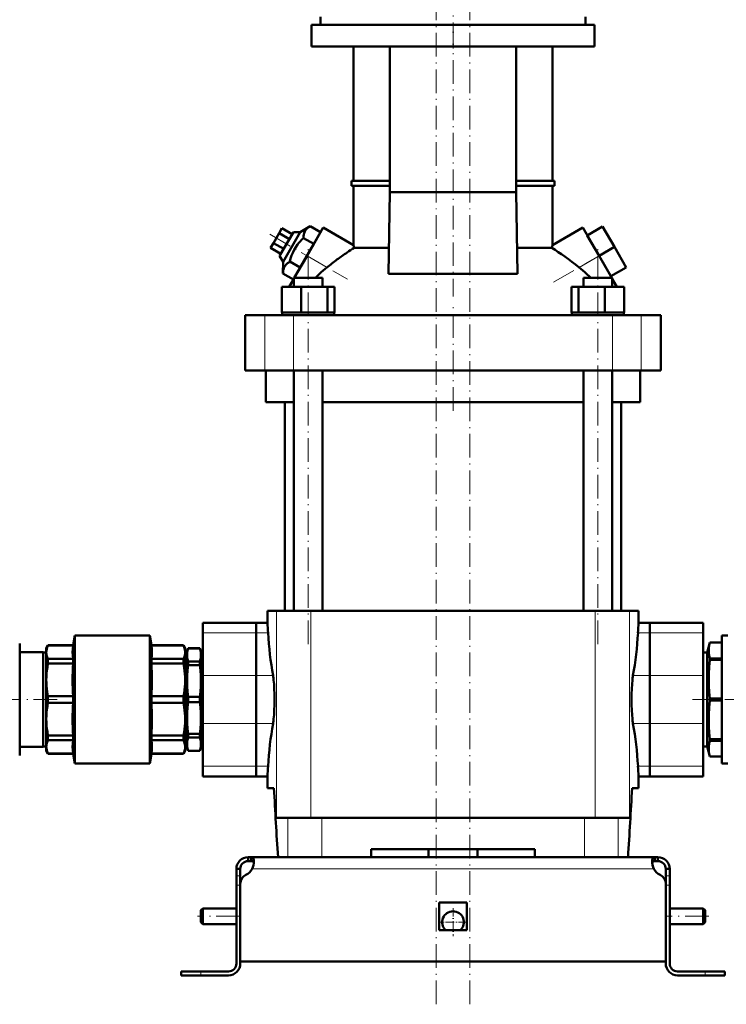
# Model space of a CAD drawing. Extents: x -1358 to 1757, y -1513 to 612.
# Tile 73 of 85: x 1181 to 1540, y -290 to 210. Entities that reach past the tile are written whole.
import ezdxf

# ---------------------------------------------------------------- set-up
doc = ezdxf.new("R2010")
doc.units = 0
doc.linetypes.add('DASHDOT', pattern=[18.5, 12, -3, 0.5, -3])

msp = doc.modelspace()

# ---------------------------------------------------------------- linework, layer by layer
at = {"color": 7, "linetype": 'DASHDOT', "lineweight": 18}
for p, q in [((1392.93, -290.12), (1392.93, 606.28)), ((1409.93, -290.12), (1409.93, 606.28)), ((1401.43, 196.2), (1401.43, 326.68)), ((1401.43, 207.62), (1401.43, 69.09)), ((1308.37, 100.71), (1347.82, 77.93)), ((1327.89, -107.32), (1327.89, 95.48)), ((1474.97, -107.32), (1474.97, 95.48)), ((1452.38, 76.39), (1484.42, 94.89)), ((1401.43, 11.18), (1401.43, 63.98)), ((1200.52, -135.42), (1133.41, -135.42)), ((1588.38, -135.42), (1522.98, -135.42)), ((1293.23, -245.42), (1271.63, -245.42)), ((1531.23, -245.42), (1509.63, -245.42))]:
    msp.add_line(p, q, dxfattribs=at)
at = {"color": 7, "lineweight": 50}
for p, q in [((1334.17, 211.08), (1334.17, 207.08)), ((1468.69, 211.08), (1468.69, 207.08)), ((1473.34, 207.08), (1329.54, 207.08)), ((1329.54, 196.08), (1329.54, 207.08)), ((1473.34, 207.08), (1473.34, 196.08)), ((1329.54, 196.08), (1473.34, 196.08)), ((1350.93, 127.83), (1350.93, 196.08)), ((1369.36, 122.08), (1369.36, 196.08)), ((1433.49, 196.08), (1433.49, 122.08)), ((1451.93, 127.83), (1451.93, 196.08)), ((1349.93, 127.83), (1369.36, 127.83)), ((1349.93, 125.33), (1349.93, 127.83)), ((1369.36, 125.33), (1349.93, 125.33)), ((1350.93, 95.19), (1350.93, 125.33)), ((1433.49, 127.83), (1452.93, 127.83)), ((1452.93, 125.33), (1433.49, 125.33)), ((1451.93, 95.19), (1451.93, 125.33)), ((1452.93, 125.33), (1452.93, 127.83)), ((1368.68, 80.64), (1369.36, 122.08)), ((1433.49, 122.08), (1369.36, 122.08)), ((1433.49, 122.08), (1434.17, 80.64)), ((1313.15, 101.28), (1310.26, 96.28)), ((1314.59, 103.78), (1313.15, 101.28)), ((1318.35, 98.28), (1313.15, 101.28)), ((1320.4, 101.84), (1313.4, 89.71)), ((1319.79, 100.78), (1314.59, 103.78)), ((1315.14, 86.71), (1323.87, 101.84)), ((1323.87, 101.84), (1320.4, 101.84)), ((1328.96, 104.82), (1323.87, 101.84)), ((1327.3, 89.78), (1335.55, 104.07)), ((1334.22, 101.78), (1328.96, 104.82)), ((1334.22, 101.78), (1330.76, 95.78)), ((1350.93, 95.19), (1335.55, 104.07)), ((1451.93, 95.19), (1467.31, 104.07)), ((1467.31, 104.07), (1475.56, 89.78)), ((1469.56, 100.17), (1477.35, 104.67)), ((1475.56, 89.78), (1469.56, 100.17)), ((1483.35, 94.28), (1477.35, 104.67)), ((1310.26, 96.28), (1308.82, 93.78)), ((1315.46, 93.28), (1310.26, 96.28)), ((1330.76, 95.78), (1323.83, 83.78)), ((1330.76, 95.78), (1325.49, 98.82)), ((1314.02, 90.78), (1308.82, 93.78)), ((1351.26, 93.8), (1368.9, 93.8)), ((1433.96, 93.8), (1451.6, 93.8)), ((1475.56, 89.78), (1483.35, 94.28)), ((1489.35, 83.88), (1483.35, 94.28)), ((1313.4, 89.71), (1315.14, 86.71)), ((1315.14, 86.71), (1315.1, 80.82)), ((1323.83, 83.78), (1318.57, 86.82)), ((1320.83, 78.58), (1327.3, 89.78)), ((1482.03, 78.58), (1475.56, 89.78)), ((1481.56, 79.38), (1476.9, 87.45)), ((1320.37, 77.78), (1315.1, 80.82)), ((1368.68, 80.64), (1401.43, 80.64)), ((1401.43, 80.64), (1434.17, 80.64)), ((1481.56, 79.38), (1489.35, 83.88)), ((1318.72, 74.93), (1320.59, 78.16)), ((1320.59, 78.58), (1322.73, 78.58)), ((1320.59, 74.08), (1320.59, 78.58)), ((1322.73, 78.58), (1335.19, 78.58)), ((1335.19, 74.08), (1335.19, 78.58)), ((1467.67, 78.58), (1480.13, 78.58)), ((1467.67, 74.08), (1467.67, 78.58)), ((1480.13, 78.58), (1482.27, 78.58)), ((1482.27, 78.16), (1482.27, 78.58)), ((1482.27, 74.08), (1482.27, 78.58)), ((1484.13, 74.93), (1482.27, 78.16)), ((1314.51, 74.08), (1324.3, 74.08)), ((1314.51, 61.08), (1314.51, 74.08)), ((1318.23, 74.08), (1318.72, 74.93)), ((1318.72, 74.08), (1318.72, 74.93)), ((1324.3, 74.08), (1337.69, 74.08)), ((1324.3, 61.08), (1324.3, 74.08)), ((1337.69, 74.08), (1341.27, 74.08)), ((1337.69, 61.08), (1337.69, 74.08)), ((1341.27, 61.08), (1341.27, 74.08)), ((1461.58, 74.08), (1465.17, 74.08)), ((1461.58, 61.08), (1461.58, 74.08)), ((1465.17, 74.08), (1478.55, 74.08)), ((1465.17, 61.08), (1465.17, 74.08)), ((1478.55, 74.08), (1488.35, 74.08)), ((1478.55, 61.08), (1478.55, 74.08)), ((1484.13, 74.08), (1484.13, 74.93)), ((1484.13, 74.93), (1484.62, 74.08)), ((1488.35, 61.08), (1488.35, 74.08)), ((1488.35, 61.08), (1488.35, 74.08)), ((1315.52, 61.08), (1314.51, 61.08)), ((1314.69, 61.08), (1314.69, 59.58)), ((1315.52, 61.08), (1323.29, 61.08)), ((1324.3, 61.08), (1323.29, 61.08)), ((1325.68, 61.08), (1324.3, 61.08)), ((1325.68, 61.08), (1327.89, 61.08)), ((1327.89, 61.08), (1336.31, 61.08)), ((1337.69, 61.08), (1336.31, 61.08)), ((1338.06, 61.08), (1337.69, 61.08)), ((1338.06, 61.08), (1341.09, 61.08)), ((1341.27, 61.08), (1340.9, 61.08)), ((1341.09, 61.08), (1341.09, 59.58)), ((1461.58, 61.08), (1461.95, 61.08)), ((1461.77, 61.08), (1464.8, 61.08)), ((1461.77, 61.08), (1461.77, 59.58)), ((1464.8, 61.08), (1465.17, 61.08)), ((1465.17, 61.08), (1466.55, 61.08)), ((1466.55, 61.08), (1474.97, 61.08)), ((1474.97, 61.08), (1477.17, 61.08)), ((1477.17, 61.08), (1478.55, 61.08)), ((1478.55, 61.08), (1479.56, 61.08)), ((1479.56, 61.08), (1487.34, 61.08)), ((1487.34, 61.08), (1488.35, 61.08)), ((1488.17, 61.08), (1488.17, 59.58)), ((1488.17, 61.08), (1488.17, 59.58)), ((1295.93, 59.58), (1305.86, 59.58)), ((1295.93, 31.58), (1295.93, 59.58)), ((1305.86, 59.58), (1320.44, 59.58)), ((1320.44, 59.58), (1482.42, 59.58)), ((1482.42, 59.58), (1496.99, 59.58)), ((1496.99, 59.58), (1506.93, 59.58)), ((1506.93, 31.58), (1506.93, 59.58)), ((1305.86, 31.58), (1295.93, 31.58)), ((1320.44, 31.58), (1305.86, 31.58)), ((1306.43, 15.58), (1306.43, 31.58)), ((1482.42, 31.58), (1320.44, 31.58)), ((1320.59, -90.42), (1320.59, 31.58)), ((1335.19, -90.42), (1335.19, 31.58)), ((1467.67, -90.42), (1467.67, 31.58)), ((1482.27, -90.42), (1482.27, 31.58)), ((1496.99, 31.58), (1482.42, 31.58)), ((1496.43, 31.58), (1496.43, 15.58)), ((1506.93, 31.58), (1496.99, 31.58)), ((1320.59, 15.58), (1306.43, 15.58)), ((1316.08, 15.58), (1316.08, -90.42)), ((1467.67, 15.58), (1335.19, 15.58)), ((1496.43, 15.58), (1482.27, 15.58)), ((1486.78, -90.42), (1486.78, 15.58)), ((1307.18, -90.42), (1311.81, -90.42)), ((1307.18, -96.42), (1307.18, -90.42)), ((1329.18, -90.42), (1311.81, -90.42)), ((1452.27, -90.42), (1329.18, -90.42)), ((1473.68, -90.42), (1452.27, -90.42)), ((1491.04, -90.42), (1473.68, -90.42)), ((1495.68, -90.42), (1491.04, -90.42)), ((1495.68, -96.42), (1495.68, -90.42)), ((1274.43, -101.65), (1274.43, -96.42)), ((1301.43, -96.42), (1274.43, -96.42)), ((1301.43, -101.65), (1301.43, -96.42)), ((1307.18, -96.42), (1301.43, -96.42)), ((1301.43, -96.42), (1301.43, -101.65)), ((1501.43, -96.42), (1495.68, -96.42)), ((1501.43, -96.42), (1501.43, -101.65)), ((1501.43, -101.65), (1501.43, -96.42)), ((1501.43, -96.42), (1528.43, -96.42)), ((1528.43, -96.42), (1528.43, -101.65)), ((1208.55, -107.92), (1209.43, -102.92)), ((1209.43, -102.92), (1209.43, -135.42)), ((1209.43, -102.92), (1247.43, -102.92)), ((1247.43, -167.92), (1247.43, -102.92)), ((1248.31, -107.92), (1247.43, -102.92)), ((1274.43, -101.65), (1274.43, -123.3)), ((1301.43, -101.65), (1301.43, -123.3)), ((1301.43, -123.3), (1301.43, -101.65)), ((1501.43, -123.3), (1501.43, -101.65)), ((1501.43, -101.65), (1501.43, -123.3)), ((1528.43, -123.3), (1528.43, -101.65)), ((1540.93, -102.92), (1537.82, -102.92)), ((1537.82, -102.92), (1537.82, -167.92)), ((1181.43, -115.27), (1181.43, -106.92)), ((1194.93, -109.42), (1195.79, -107.92)), ((1194.93, -111.4), (1194.93, -109.42)), ((1195.79, -107.97), (1195.79, -107.92)), ((1208.55, -107.92), (1195.79, -107.92)), ((1195.79, -107.97), (1208.55, -107.97)), ((1208.55, -107.97), (1208.55, -107.92)), ((1248.31, -107.97), (1248.31, -107.92)), ((1264.56, -107.92), (1248.31, -107.92)), ((1248.31, -107.97), (1264.56, -107.97)), ((1264.56, -107.97), (1264.56, -107.92)), ((1265.43, -109.42), (1264.56, -107.92)), ((1265.43, -111.4), (1265.43, -109.42)), ((1266.43, -110.92), (1266.97, -109.42)), ((1266.97, -109.42), (1266.97, -109.46)), ((1272.88, -109.42), (1266.97, -109.42)), ((1272.88, -109.46), (1266.97, -109.46)), ((1272.88, -109.42), (1272.88, -109.46)), ((1273.43, -110.92), (1272.88, -109.42)), ((1531.79, -106.42), (1530.43, -111.52)), ((1531.79, -106.42), (1531.79, -106.43)), ((1537.82, -106.42), (1531.79, -106.42)), ((1537.82, -106.43), (1531.79, -106.43)), ((1181.43, -111.42), (1193.43, -111.42)), ((1193.43, -111.42), (1193.43, -159.42)), ((1193.43, -111.52), (1194.93, -111.52)), ((1194.93, -125.47), (1194.93, -111.4)), ((1195.79, -117.2), (1195.79, -114.83)), ((1208.55, -114.83), (1195.79, -114.83)), ((1208.55, -117.2), (1208.55, -114.83)), ((1248.31, -117.2), (1248.31, -114.83)), ((1264.56, -114.83), (1248.31, -114.83)), ((1264.56, -117.2), (1264.56, -114.83)), ((1265.43, -125.47), (1265.43, -111.4)), ((1265.43, -111.52), (1266.43, -111.52)), ((1266.43, -110.92), (1266.43, -112.79)), ((1266.43, -112.79), (1266.43, -126.05)), ((1273.43, -110.92), (1273.43, -112.79)), ((1273.43, -111.52), (1274.43, -111.52)), ((1273.43, -112.79), (1273.43, -126.05)), ((1530.43, -111.52), (1528.43, -111.52)), ((1530.43, -111.52), (1530.43, -159.32)), ((1537.82, -114.53), (1531.79, -114.53)), ((1531.79, -114.53), (1531.79, -115.31)), ((1181.43, -163.92), (1181.43, -115.27)), ((1195.79, -117.2), (1208.55, -117.2)), ((1248.31, -117.2), (1264.56, -117.2)), ((1272.88, -116.12), (1266.97, -116.12)), ((1266.97, -116.12), (1266.97, -118.01)), ((1272.88, -118.01), (1266.97, -118.01)), ((1272.88, -116.12), (1272.88, -118.01)), ((1537.82, -115.31), (1531.79, -115.31)), ((1274.43, -147.55), (1274.43, -123.3)), ((1301.43, -147.55), (1301.43, -123.3)), ((1301.43, -123.3), (1301.43, -147.55)), ((1501.43, -123.3), (1501.43, -147.55)), ((1501.43, -147.55), (1501.43, -123.3)), ((1528.43, -123.3), (1528.43, -147.55)), ((1194.93, -135.42), (1194.93, -125.47)), ((1265.43, -145.37), (1265.43, -125.47)), ((1266.43, -126.05), (1266.43, -144.8)), ((1273.43, -126.05), (1273.43, -144.8)), ((1195.79, -135.42), (1195.79, -133.75)), ((1208.55, -133.75), (1195.79, -133.75)), ((1208.55, -133.75), (1208.55, -135.42)), ((1248.31, -137.1), (1248.31, -133.75)), ((1264.56, -133.75), (1248.31, -133.75)), ((1264.56, -137.1), (1264.56, -133.75)), ((1272.88, -134.09), (1266.97, -134.09)), ((1266.97, -134.09), (1266.97, -136.76)), ((1272.88, -134.09), (1272.88, -136.76)), ((1537.82, -134.87), (1531.79, -134.87)), ((1531.79, -134.87), (1531.79, -135.98)), ((1194.93, -145.37), (1194.93, -135.42)), ((1195.79, -137.1), (1195.79, -135.42)), ((1195.79, -137.1), (1208.55, -137.1)), ((1208.55, -135.42), (1208.55, -137.1)), ((1209.43, -167.92), (1209.43, -135.42)), ((1248.31, -137.1), (1264.56, -137.1)), ((1272.88, -136.76), (1266.97, -136.76)), ((1537.82, -135.98), (1531.79, -135.98)), ((1266.43, -144.8), (1266.43, -158.06)), ((1273.43, -144.8), (1273.43, -158.06)), ((1194.93, -159.44), (1194.93, -145.37)), ((1265.43, -159.44), (1265.43, -145.37)), ((1274.43, -147.55), (1274.43, -169.2)), ((1301.43, -147.55), (1301.43, -169.2)), ((1301.43, -169.2), (1301.43, -147.55)), ((1501.43, -169.2), (1501.43, -147.55)), ((1501.43, -147.55), (1501.43, -169.2)), ((1528.43, -169.2), (1528.43, -147.55)), ((1195.79, -156.02), (1195.79, -153.65)), ((1208.55, -153.65), (1195.79, -153.65)), ((1208.55, -156.02), (1208.55, -153.65)), ((1248.31, -156.02), (1248.31, -153.65)), ((1264.56, -153.65), (1248.31, -153.65)), ((1264.56, -156.02), (1264.56, -153.65)), ((1272.88, -152.84), (1266.97, -152.84)), ((1266.97, -152.84), (1266.97, -154.73)), ((1272.88, -154.73), (1266.97, -154.73)), ((1272.88, -152.84), (1272.88, -154.73)), ((1193.43, -159.42), (1181.43, -159.42)), ((1194.93, -159.32), (1193.43, -159.32)), ((1194.93, -161.42), (1194.93, -159.44)), ((1195.79, -156.02), (1208.55, -156.02)), ((1248.31, -156.02), (1264.56, -156.02)), ((1266.43, -159.32), (1265.43, -159.32)), ((1265.43, -161.42), (1265.43, -159.44)), ((1266.43, -158.06), (1266.43, -159.92)), ((1273.43, -158.06), (1273.43, -159.92)), ((1274.43, -159.32), (1273.43, -159.32)), ((1528.43, -159.32), (1530.43, -159.32)), ((1530.43, -159.32), (1531.79, -164.42)), ((1537.82, -155.53), (1531.79, -155.53)), ((1531.79, -155.53), (1531.79, -156.32)), ((1537.82, -156.32), (1531.79, -156.32)), ((1194.93, -161.42), (1195.79, -162.92)), ((1195.79, -162.92), (1195.79, -162.87)), ((1208.55, -162.87), (1195.79, -162.87)), ((1208.55, -162.92), (1195.79, -162.92)), ((1208.55, -162.92), (1208.55, -162.87)), ((1208.55, -162.92), (1209.43, -167.92)), ((1248.31, -162.92), (1247.43, -167.92)), ((1248.31, -162.92), (1248.31, -162.87)), ((1264.56, -162.87), (1248.31, -162.87)), ((1264.56, -162.92), (1248.31, -162.92)), ((1265.43, -161.42), (1264.56, -162.92)), ((1264.56, -162.87), (1264.56, -162.92)), ((1266.43, -159.92), (1266.97, -161.42)), ((1272.88, -161.39), (1266.97, -161.39)), ((1266.97, -161.39), (1266.97, -161.42)), ((1272.88, -161.42), (1266.97, -161.42)), ((1273.43, -159.92), (1272.88, -161.42)), ((1272.88, -161.39), (1272.88, -161.42)), ((1537.82, -164.42), (1531.79, -164.42)), ((1531.79, -164.42), (1531.79, -164.42)), ((1537.82, -164.42), (1531.79, -164.42)), ((1209.43, -167.92), (1247.43, -167.92)), ((1274.43, -174.42), (1274.43, -169.2)), ((1301.43, -174.42), (1301.43, -169.2)), ((1301.43, -169.2), (1301.43, -174.42)), ((1501.43, -169.2), (1501.43, -174.42)), ((1501.43, -174.42), (1501.43, -169.2)), ((1528.43, -169.2), (1528.43, -174.42)), ((1537.82, -167.92), (1540.93, -167.92)), ((1301.43, -174.42), (1274.43, -174.42)), ((1307.18, -174.42), (1301.43, -174.42)), ((1307.18, -180.42), (1307.18, -174.42)), ((1501.43, -174.42), (1495.68, -174.42)), ((1495.68, -180.42), (1495.68, -174.42)), ((1501.43, -174.42), (1528.43, -174.42)), ((1310.53, -180.42), (1307.18, -180.42)), ((1495.68, -180.42), (1492.32, -180.42)), ((1311.81, -195.42), (1317.54, -195.42)), ((1317.54, -195.42), (1334.75, -195.42)), ((1334.75, -195.42), (1468.11, -195.42)), ((1468.11, -195.42), (1485.32, -195.42)), ((1485.32, -195.42), (1491.04, -195.42)), ((1442.93, -211.42), (1359.93, -211.42)), ((1359.93, -215.42), (1359.93, -211.42)), ((1388.93, -215.42), (1388.93, -211.42)), ((1413.93, -215.42), (1413.93, -211.42)), ((1442.93, -211.42), (1442.93, -215.42)), ((1297.43, -215.42), (1298.96, -215.42)), ((1297.43, -215.42), (1297.43, -217.42)), ((1297.43, -217.42), (1298.96, -217.42)), ((1298.96, -215.42), (1298.96, -217.42)), ((1298.96, -215.42), (1401.43, -215.42)), ((1317.54, -215.42), (1312.58, -215.42)), ((1334.75, -215.42), (1317.54, -215.42)), ((1359.93, -215.42), (1334.75, -215.42)), ((1503.89, -215.42), (1401.43, -215.42)), ((1468.11, -215.42), (1442.93, -215.42)), ((1485.32, -215.42), (1468.11, -215.42)), ((1490.27, -215.42), (1485.32, -215.42)), ((1503.89, -215.42), (1503.89, -217.42)), ((1505.43, -215.42), (1503.89, -215.42)), ((1505.43, -217.42), (1503.89, -217.42)), ((1505.43, -215.42), (1505.43, -217.42)), ((1291.43, -221.42), (1293.43, -221.42)), ((1291.43, -221.42), (1291.43, -224.84)), ((1291.43, -224.84), (1291.43, -229.67)), ((1293.43, -224.84), (1293.43, -221.42)), ((1293.43, -224.84), (1293.43, -228.94)), ((1509.43, -221.42), (1509.43, -224.84)), ((1511.43, -221.42), (1509.43, -221.42)), ((1509.43, -224.84), (1509.43, -229.67)), ((1511.43, -221.42), (1511.43, -224.84)), ((1511.43, -224.84), (1511.43, -229.67)), ((1291.43, -269.42), (1291.43, -229.67)), ((1293.43, -268.42), (1293.43, -228.94)), ((1293.43, -269.42), (1293.43, -229.67)), ((1509.43, -228.94), (1509.43, -268.42)), ((1509.43, -269.42), (1509.43, -229.67)), ((1511.43, -229.67), (1511.43, -269.42)), ((1394.43, -238.42), (1401.43, -238.42)), ((1394.43, -238.42), (1394.43, -252.42)), ((1401.43, -238.42), (1408.43, -238.42)), ((1408.43, -238.42), (1408.43, -252.42)), ((1273.43, -242.42), (1274.43, -241.42)), ((1273.43, -242.42), (1273.43, -245.42)), ((1274.43, -241.42), (1274.43, -245.42)), ((1291.43, -241.42), (1274.43, -241.42)), ((1528.43, -241.42), (1511.43, -241.42)), ((1528.43, -241.42), (1528.43, -245.42)), ((1529.43, -242.42), (1528.43, -241.42)), ((1529.43, -242.42), (1529.43, -245.42)), ((1273.43, -245.42), (1273.43, -248.42)), ((1273.43, -248.42), (1274.43, -249.42)), ((1274.43, -245.42), (1274.43, -249.42)), ((1291.43, -249.42), (1274.43, -249.42)), ((1528.43, -249.42), (1511.43, -249.42)), ((1528.43, -245.42), (1528.43, -249.42)), ((1529.43, -248.42), (1528.43, -249.42)), ((1529.43, -245.42), (1529.43, -248.42)), ((1394.43, -252.42), (1401.43, -252.42)), ((1401.43, -252.42), (1408.43, -252.42)), ((1401.43, -268.42), (1293.43, -268.42)), ((1401.43, -268.42), (1509.43, -268.42)), ((1273.43, -273.42), (1263.43, -273.42)), ((1263.43, -273.42), (1263.43, -275.42)), ((1287.43, -273.42), (1273.43, -273.42)), ((1515.43, -273.42), (1529.43, -273.42)), ((1529.43, -273.42), (1539.43, -273.42)), ((1539.43, -273.42), (1539.43, -275.42)), ((1273.43, -275.42), (1263.43, -275.42)), ((1273.43, -275.42), (1287.43, -275.42)), ((1529.43, -275.42), (1515.43, -275.42)), ((1529.43, -275.42), (1539.43, -275.42))]:
    msp.add_line(p, q, dxfattribs=at)
at = {"color": 7, "linetype": 'DASHDOT', "lineweight": 18, "ltscale": 0.330015}
msp.add_line((1401.44, 208.18), (1401.44, 194.98), dxfattribs=at)
at = {"color": 7, "lineweight": 18}
for p, q in [((1327.3, 89.78), (1337.45, 83.91)), ((1465.41, 83.91), (1475.56, 89.78)), ((1305.86, 31.58), (1305.86, 59.58)), ((1320.44, 31.58), (1320.44, 59.58)), ((1482.42, 31.58), (1482.42, 59.58)), ((1496.99, 31.58), (1496.99, 59.58)), ((1311.81, -90.42), (1311.81, -195.42)), ((1329.18, -90.42), (1329.18, -195.42)), ((1473.68, -90.42), (1473.68, -195.42)), ((1491.04, -90.42), (1491.04, -195.42)), ((1301.43, -101.65), (1274.43, -101.65)), ((1301.43, -101.65), (1307.51, -101.65)), ((1495.34, -101.65), (1501.43, -101.65)), ((1501.43, -101.65), (1528.43, -101.65)), ((1301.43, -123.3), (1274.43, -123.3)), ((1301.43, -123.3), (1310.06, -123.3)), ((1492.8, -123.3), (1501.43, -123.3)), ((1501.43, -123.3), (1528.43, -123.3)), ((1301.43, -147.55), (1274.43, -147.55)), ((1301.43, -147.55), (1310.06, -147.55)), ((1492.8, -147.55), (1501.43, -147.55)), ((1501.43, -147.55), (1528.43, -147.55)), ((1301.43, -169.2), (1274.43, -169.2)), ((1301.43, -169.2), (1307.51, -169.2)), ((1495.34, -169.2), (1501.43, -169.2)), ((1501.43, -169.2), (1528.43, -169.2)), ((1317.54, -195.42), (1317.54, -215.42)), ((1334.75, -215.42), (1334.75, -195.42)), ((1468.11, -195.42), (1468.11, -215.42)), ((1485.32, -195.42), (1485.32, -215.42)), ((1392.93, -215.42), (1392.93, -211.42)), ((1409.93, -215.42), (1409.93, -211.42)), ((1291.43, -224.84), (1293.43, -224.84)), ((1299.46, -221.42), (1401.43, -221.42)), ((1503.4, -221.42), (1401.43, -221.42)), ((1511.43, -224.84), (1509.43, -224.84)), ((1291.43, -229.67), (1293.43, -229.67)), ((1511.43, -229.67), (1509.43, -229.67)), ((1273.43, -273.42), (1273.43, -275.42)), ((1529.43, -273.42), (1529.43, -275.42))]:
    msp.add_line(p, q, dxfattribs=at)
at = {"color": 7, "linetype": 'DASHDOT', "lineweight": 18, "ltscale": 0.060016}
for p, q in [((1293.63, -229.67), (1291.23, -229.67)), ((1511.63, -229.67), (1509.23, -229.67))]:
    msp.add_line(p, q, dxfattribs=at)
at = {"color": 7, "linetype": 'DASHDOT', "lineweight": 18, "ltscale": 0.3575}
msp.add_line((1401.43, -241.27), (1401.43, -255.57), dxfattribs=at)
at = {"color": 7, "linetype": 'DASHDOT', "lineweight": 18, "ltscale": 0.357501}
msp.add_line((1408.58, -248.42), (1394.28, -248.42), dxfattribs=at)
at = {"color": 7, "linetype": 'DASHDOT', "lineweight": 18, "ltscale": 0.06}
msp.add_line((1273.43, -275.62), (1273.43, -273.22), dxfattribs=at)
at = {"color": 7, "linetype": 'DASHDOT', "lineweight": 18, "ltscale": 0.060015}
msp.add_line((1529.43, -273.22), (1529.43, -275.62), dxfattribs=at)
at = {"color": 7, "lineweight": 50}
for points in [[(1328.96, 104.82), (1328.38, 104.45), (1327.85, 104.08), (1327.44, 103.73), (1327.07, 103.37), (1326.56, 102.74), (1326.16, 102.07), (1325.86, 101.33), (1325.65, 100.52), (1325.53, 99.7), (1325.49, 98.82)], [(1325.49, 98.82), (1324.65, 97.98), (1323.87, 97.13), (1323.16, 96.3), (1322.51, 95.46), (1321.6, 94.15), (1320.81, 92.79), (1320.11, 91.37), (1319.5, 89.87), (1319, 88.39), (1318.57, 86.82)], [(1318.57, 86.82), (1317.99, 86.45), (1317.46, 86.08), (1317.05, 85.73), (1316.68, 85.37), (1316.17, 84.74), (1315.77, 84.07), (1315.46, 83.33), (1315.26, 82.52), (1315.14, 81.7), (1315.1, 80.82)], [(1195.79, -107.97), (1195.41, -108.87), (1195.14, -109.73), (1194.98, -110.57), (1194.93, -111.4)], [(1208.55, -107.97), (1208.35, -109.69), (1208.28, -111.4), (1208.35, -113.11), (1208.55, -114.83)], [(1248.31, -107.97), (1248.51, -109.69), (1248.57, -111.4), (1248.51, -113.11), (1248.31, -114.83)], [(1265.43, -111.4), (1265.4, -110.78), (1265.31, -110.15), (1265.16, -109.51), (1264.95, -108.87), (1264.56, -107.97)], [(1266.97, -109.46), (1266.68, -110.56), (1266.49, -111.68), (1266.43, -112.79)], [(1273.43, -112.79), (1273.37, -111.68), (1273.18, -110.56), (1272.88, -109.46)], [(1531.79, -106.43), (1531.48, -107.88), (1531.3, -109.35), (1531.26, -110.61), (1531.32, -111.87), (1531.49, -113.13), (1531.79, -114.53)], [(1194.93, -111.4), (1195, -112.4), (1195.23, -113.42), (1195.62, -114.47), (1195.79, -114.83)], [(1264.56, -114.83), (1264.86, -114.15), (1265.09, -113.51), (1265.27, -112.87), (1265.38, -112.24), (1265.43, -111.4)], [(1266.43, -112.79), (1266.49, -113.9), (1266.68, -115.01), (1266.97, -116.12)], [(1272.88, -116.12), (1273.18, -115.01), (1273.37, -113.9), (1273.43, -112.79)], [(1195.79, -117.2), (1195.48, -118.93), (1195.23, -120.62), (1195.06, -122.26), (1194.96, -123.87), (1194.93, -125.47)], [(1265.43, -125.47), (1265.4, -123.96), (1265.31, -122.44), (1265.16, -120.9), (1264.95, -119.35), (1264.56, -117.2)], [(1266.97, -118.01), (1266.68, -120.68), (1266.49, -123.36), (1266.43, -126.05)], [(1273.43, -126.05), (1273.37, -123.36), (1273.18, -120.68), (1272.88, -118.01)], [(1531.79, -115.31), (1531.48, -118.83), (1531.3, -122.35), (1531.26, -125.4), (1531.32, -128.45), (1531.49, -131.5), (1531.79, -134.87)], [(1194.93, -125.47), (1194.96, -126.98), (1195.05, -128.51), (1195.2, -130.05), (1195.41, -131.6), (1195.79, -133.75)], [(1264.56, -133.75), (1264.86, -132.12), (1265.09, -130.57), (1265.27, -129.01), (1265.38, -127.49), (1265.43, -125.47)], [(1266.43, -126.05), (1266.49, -128.73), (1266.68, -131.42), (1266.97, -134.09)], [(1272.88, -134.09), (1273.18, -131.42), (1273.37, -128.73), (1273.43, -126.05)], [(1310.81, -135.42), (1310.78, -132.72), (1310.69, -130.06), (1310.55, -127.68), (1310.36, -125.53)], [(1492.5, -125.53), (1492.31, -127.66), (1492.17, -130.03), (1492.08, -132.7), (1492.05, -135.42)], [(1195.79, -137.1), (1195.48, -138.83), (1195.23, -140.52), (1195.06, -142.16), (1194.96, -143.77), (1194.93, -145.37)], [(1265.43, -145.37), (1265.4, -143.86), (1265.31, -142.34), (1265.16, -140.79), (1264.95, -139.25), (1264.56, -137.1)], [(1266.97, -136.76), (1266.68, -139.43), (1266.49, -142.11), (1266.43, -144.8)], [(1273.43, -144.8), (1273.37, -142.11), (1273.18, -139.43), (1272.88, -136.76)], [(1310.36, -145.31), (1310.55, -143.19), (1310.69, -140.82), (1310.78, -138.14), (1310.81, -135.42)], [(1492.05, -135.42), (1492.08, -138.13), (1492.17, -140.78), (1492.31, -143.17), (1492.5, -145.31)], [(1531.79, -135.98), (1531.48, -139.49), (1531.3, -143.02), (1531.26, -146.07), (1531.32, -149.12), (1531.49, -152.16), (1531.79, -155.53)], [(1266.43, -144.8), (1266.49, -147.49), (1266.68, -150.17), (1266.97, -152.84)], [(1272.88, -152.84), (1273.18, -150.17), (1273.37, -147.49), (1273.43, -144.8)], [(1194.93, -145.37), (1194.96, -146.98), (1195.06, -148.59), (1195.23, -150.23), (1195.47, -151.91), (1195.79, -153.65)], [(1264.56, -153.65), (1264.86, -152.02), (1265.09, -150.47), (1265.27, -148.91), (1265.38, -147.39), (1265.43, -145.37)], [(1266.97, -154.73), (1266.68, -155.83), (1266.49, -156.95), (1266.43, -158.06)], [(1273.43, -158.06), (1273.37, -156.95), (1273.18, -155.83), (1272.88, -154.73)], [(1195.79, -156.02), (1195.34, -157.09), (1195.06, -158.11), (1194.96, -158.78), (1194.93, -159.44)], [(1194.93, -159.44), (1194.98, -160.27), (1195.14, -161.12), (1195.34, -161.8), (1195.79, -162.87)], [(1208.55, -156.02), (1208.35, -157.73), (1208.28, -159.44), (1208.35, -161.16), (1208.55, -162.87)], [(1248.31, -156.02), (1248.51, -157.73), (1248.57, -159.44), (1248.51, -161.16), (1248.31, -162.87)], [(1265.43, -159.44), (1265.4, -158.82), (1265.31, -158.19), (1265.16, -157.55), (1264.95, -156.91), (1264.56, -156.02)], [(1264.56, -162.87), (1264.86, -162.2), (1265.09, -161.55), (1265.27, -160.91), (1265.38, -160.28), (1265.43, -159.44)], [(1266.43, -158.06), (1266.49, -159.17), (1266.68, -160.28), (1266.97, -161.39)], [(1272.88, -161.39), (1273.18, -160.28), (1273.37, -159.17), (1273.43, -158.06)], [(1531.79, -156.32), (1531.48, -157.77), (1531.3, -159.23), (1531.26, -160.5), (1531.32, -161.76), (1531.49, -163.02), (1531.79, -164.42)], [(1298.96, -215.42), (1299.22, -215.44), (1299.45, -215.5), (1299.71, -215.65), (1299.93, -215.87), (1300.09, -216.18), (1300.19, -216.46), (1300.25, -216.79), (1300.31, -217.55)], [(1298.96, -217.42), (1299.27, -217.44), (1299.54, -217.5), (1299.83, -217.65), (1300.06, -217.88), (1300.21, -218.18), (1300.26, -218.36)], [(1300.31, -217.55), (1300.25, -218.46), (1300.09, -219.43), (1299.82, -220.44), (1299.46, -221.42)], [(1503.89, -215.42), (1503.64, -215.44), (1503.41, -215.5), (1503.15, -215.65), (1502.93, -215.87), (1502.76, -216.18), (1502.67, -216.46), (1502.6, -216.79), (1502.55, -217.55)], [(1502.55, -217.55), (1502.61, -218.46), (1502.77, -219.43), (1503.03, -220.44), (1503.4, -221.42)], [(1503.89, -217.42), (1503.59, -217.44), (1503.32, -217.5), (1503.02, -217.65), (1502.8, -217.88), (1502.65, -218.18), (1502.6, -218.36)]]:
    msp.add_lwpolyline(points, dxfattribs=at)
for centre, radius, start, end in [((1229.5, 65.63), 124.97, 13.0254, 13.6783), ((1575.09, 65.24), 126.75, 166.334, 166.9777), ((1420.43, -16.6), 130.3, 123.9601, 126.7288), ((1404.29, 7.3), 101.47, 121.5119, 123.9371), ((1442.23, -45.9), 166.83, 126.7097, 128.908), ((1382.37, 28.15), 71.61, 132.9316, 135.2319), ((1382.49, 28.01), 71.79, 128.861, 132.9306), ((1420.36, 28.01), 71.79, 47.0694, 51.139), ((1420.48, 28.15), 71.61, 44.7681, 47.0684), ((736.51, -135.78), 572.03, 3.4209, 3.9453), ((2066.36, -135.78), 572.04, 176.0547, 176.5791), ((1498.37, -90.19), 191.2, 183.435, 189.9711), ((1304.49, -90.19), 191.2, 350.0289, 356.565), ((1337.87, -125.47), 129.58, 176.3381, 183.6619), ((1118.99, -125.47), 129.58, 356.3381, 3.6619), ((1276.04, -129.01), 34.5, 5.7888, 9.5347), ((1526.82, -129.01), 34.5, 170.4653, 174.2111), ((1337.87, -145.37), 129.58, 176.3381, 183.6619), ((1118.99, -145.37), 129.58, 356.3381, 3.6619), ((1498.37, -180.65), 191.2, 170.0289, 176.565), ((1276.04, -141.83), 34.5, 350.4653, 354.2112), ((1526.82, -141.83), 34.5, 185.7889, 189.5347), ((1304.49, -180.65), 191.2, 3.435, 9.9711), ((736.49, -135.06), 572.04, 356.0547, 356.5791), ((2066.35, -135.07), 572.03, 183.4209, 183.9453), ((3806.57, -51.72), 2499.35, 182.95181, 183.75555), ((-1003.71, -51.72), 2499.35, 356.24446, 357.04819), ((-1003.71, -51.72), 2499.35, 356.24446, 357.04819), ((1297.43, -221.42), 6, 90, 180), ((1297.43, -221.42), 4, 90, 180), ((1513.39, -217.17), 10.86, 186.3205, 203.0631), ((1505.43, -221.42), 6, 360, 90), ((1505.43, -221.42), 4, 360, 90), ((1298.43, -228.94), 5, 115.2697, 180), ((1293.31, -218.08), 7, 295.2697, 331.517), ((1509.55, -218.08), 7, 208.483, 244.7303), ((1504.43, -228.94), 5, 0, 64.7303), ((1401.43, -248.42), 5.5, 313.3417, 226.6649), ((1287.43, -269.42), 6, 270, 0), ((1287.43, -269.42), 4, 270, 0), ((1515.43, -269.42), 6, 180, 270), ((1515.43, -269.42), 4, 180, 270)]:
    msp.add_arc(centre, radius, start, end, dxfattribs=at)
msp.add_ellipse((1509.22, -13.45), major_axis=(81.58, -112.44), ratio=0.237373, start_param=2.422628, end_param=2.622869, dxfattribs=at)

doc.saveas('drawing.dxf')
